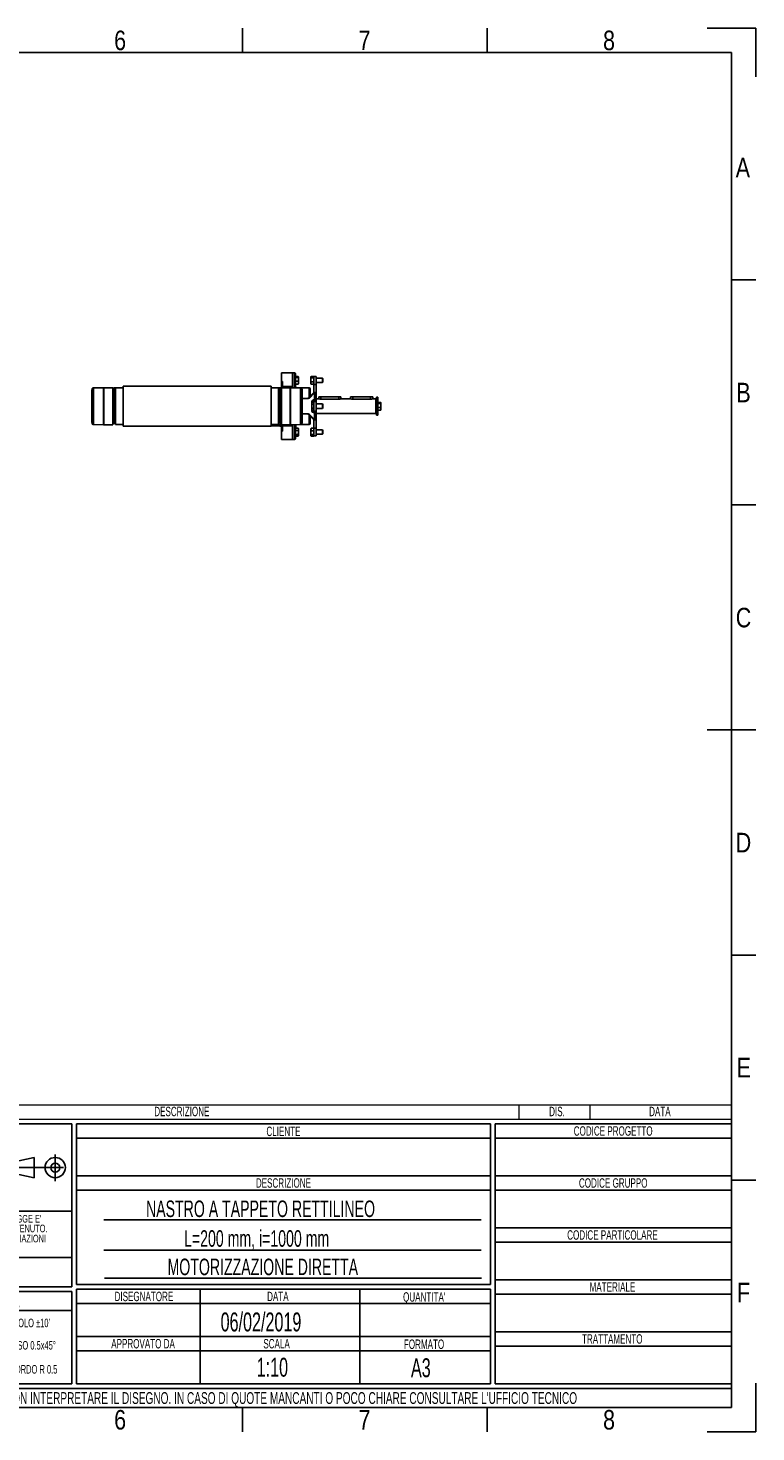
# Model space of a CAD drawing. Header units: millimetres. Extents: x 0 to 420, y 0 to 297.
# Tile 10 of 10: x 266 to 420, y 0 to 297. Entities that reach past the tile are written whole.
import ezdxf
from ezdxf.enums import TextEntityAlignment as Align

# ---------------------------------------------------------------- set-up
doc = ezdxf.new("R2010")
doc.units = ezdxf.units.MM
doc.linetypes.add('CENTERX2', pattern=[20.32, 12.7, -2.54, 2.54, -2.54])
doc.layers.add('CARTIGLIO', color=140, linetype='Continuous')
doc.styles.add('SLDTEXTSTYLE0', font='TXT', dxfattribs={"width": 0.638298})
doc.styles.add('SLDTEXTSTYLE1', font='TXT', dxfattribs={"width": 0.675})
doc.styles.add('SLDTEXTSTYLE2', font='TXT', dxfattribs={"width": 0.821468})

# ---------------------------------------------------------------- blocks, each defined once
blk = doc.blocks.new('SW_NOTE_0')
at = {"layer": 'CARTIGLIO', "color": 0, "insert": (7.53, 2.58), "char_height": 2, "attachment_point": 2, "style": 'SLDTEXTSTYLE0'}
blk.add_mtext('TRATTAMENTO', dxfattribs=at)
blk = doc.blocks.new('SW_NOTE_0_1')
at = {"layer": 'CARTIGLIO', "color": 0, "insert": (85.41, 3.22), "char_height": 2.5, "attachment_point": 2, "style": 'SLDTEXTSTYLE0'}
blk.add_mtext("ATTENZIONE: NON INTERPRETARE IL DISEGNO. IN CASO DI QUOTE MANCANTI O POCO CHIARE CONSULTARE L'UFFICIO TECNICO", dxfattribs=at)
blk = doc.blocks.new('SW_NOTE_0_2')
at = {"layer": 'CARTIGLIO', "color": 0, "insert": (3.51, 2.58), "char_height": 2, "attachment_point": 2, "style": 'SLDTEXTSTYLE0'}
blk.add_mtext('SCALA', dxfattribs=at)
blk = doc.blocks.new('SW_NOTE_0_3')
at = {"layer": 'CARTIGLIO', "color": 0, "insert": (8.67, 2.58), "char_height": 2, "attachment_point": 2, "style": 'SLDTEXTSTYLE0'}
blk.add_mtext('APPROVATO DA', dxfattribs=at)
blk = doc.blocks.new('SW_NOTE_0_4')
at = {"layer": 'CARTIGLIO', "color": 0, "insert": (5.4, 2.58), "char_height": 2, "attachment_point": 2, "style": 'SLDTEXTSTYLE0'}
blk.add_mtext('FORMATO', dxfattribs=at)
blk = doc.blocks.new('SW_NOTE_0_5')
at = {"layer": 'CARTIGLIO', "color": 0, "insert": (7.61, 2.58), "char_height": 2, "attachment_point": 2, "style": 'SLDTEXTSTYLE0'}
blk.add_mtext('DISEGNATORE', dxfattribs=at)
blk = doc.blocks.new('SW_NOTE_0_6')
at = {"layer": 'CARTIGLIO', "color": 0, "insert": (2.85, 2.58), "char_height": 2, "attachment_point": 2, "style": 'SLDTEXTSTYLE0'}
blk.add_mtext('DATA', dxfattribs=at)
blk = doc.blocks.new('SW_NOTE_0_7')
at = {"layer": 'CARTIGLIO', "color": 0, "insert": (5.56, 2.58), "char_height": 2, "attachment_point": 2, "style": 'SLDTEXTSTYLE0'}
blk.add_mtext("QUANTITA'", dxfattribs=at)
blk = doc.blocks.new('SW_NOTE_0_8')
at = {"layer": 'CARTIGLIO', "color": 0, "insert": (7.1, 2.58), "char_height": 2, "attachment_point": 2, "style": 'SLDTEXTSTYLE0'}
blk.add_mtext('DESCRIZIONE', dxfattribs=at)
blk = doc.blocks.new('SW_NOTE_0_9')
at = {"layer": 'CARTIGLIO', "color": 0, "insert": (4.23, 2.58), "char_height": 2, "attachment_point": 2, "style": 'SLDTEXTSTYLE0'}
blk.add_mtext('CLIENTE', dxfattribs=at)
blk = doc.blocks.new('SW_NOTE_0_10')
at = {"layer": 'CARTIGLIO', "color": 0, "insert": (5.69, 2.58), "char_height": 2, "attachment_point": 2, "style": 'SLDTEXTSTYLE0'}
blk.add_mtext('MATERIALE', dxfattribs=at)
blk = doc.blocks.new('SW_NOTE_0_11')
at = {"layer": 'CARTIGLIO', "color": 0, "insert": (12.15, 2.58), "char_height": 2, "attachment_point": 2, "style": 'SLDTEXTSTYLE0'}
blk.add_mtext('CODICE PARTICOLARE', dxfattribs=at)
blk = doc.blocks.new('SW_NOTE_0_12')
at = {"layer": 'CARTIGLIO', "color": 0, "insert": (9.55, 2.58), "char_height": 2, "attachment_point": 2, "style": 'SLDTEXTSTYLE0'}
blk.add_mtext('CODICE GRUPPO', dxfattribs=at)
blk = doc.blocks.new('SW_NOTE_0_13')
at = {"layer": 'CARTIGLIO', "color": 0, "insert": (10.69, 2.58), "char_height": 2, "attachment_point": 2, "style": 'SLDTEXTSTYLE0'}
blk.add_mtext('CODICE PROGETTO', dxfattribs=at)
blk = doc.blocks.new('SW_NOTE_0_14')
at = {"layer": 'CARTIGLIO', "color": 0, "insert": (6.68, 2.32), "char_height": 1.8, "attachment_point": 2, "style": 'SLDTEXTSTYLE0'}
blk.add_mtext("ANGOLO ±10'", dxfattribs=at)
blk = doc.blocks.new('SW_NOTE_0_15')
at = {"layer": 'CARTIGLIO', "color": 0, "insert": (23.94, 3.87), "char_height": 3, "attachment_point": 2, "style": 'SLDTEXTSTYLE0'}
blk.add_mtext('TOLLERANZE DI LAVORAZIONE', dxfattribs=at)
blk = doc.blocks.new('SW_NOTE_0_16')
at = {"layer": 'CARTIGLIO', "color": 0, "insert": (21.07, 5.8), "char_height": 4.5, "attachment_point": 2, "style": 'SLDTEXTSTYLE1'}
blk.add_mtext('CONFIDENZIALE', dxfattribs=at)
blk = doc.blocks.new('SW_NOTE_0_17')
at = {"layer": 'CARTIGLIO', "color": 0, "insert": (28.04, 2.06), "char_height": 1.6, "attachment_point": 2, "style": 'SLDTEXTSTYLE0'}
blk.add_mtext('DISEGNO ESEGUITO CON CAD NON SONO AMMESSE VARIAZIONI', dxfattribs=at)
blk = doc.blocks.new('SW_NOTE_0_18')
at = {"layer": 'CARTIGLIO', "color": 0, "insert": (27.34, 2.06), "char_height": 1.6, "attachment_point": 2, "style": 'SLDTEXTSTYLE0'}
blk.add_mtext('VIETATO RIPRODURRE O COMUNICARNE A TERZI IL CONTENUTO.', dxfattribs=at)
blk = doc.blocks.new('SW_NOTE_0_19')
at = {"layer": 'CARTIGLIO', "color": 0, "insert": (7.59, 2.32), "char_height": 1.8, "attachment_point": 2, "style": 'SLDTEXTSTYLE0'}
blk.add_mtext('SMUSSO 0.5x45°', dxfattribs=at)
blk = doc.blocks.new('SW_NOTE_0_21')
at = {"layer": 'CARTIGLIO', "color": 0, "char_height": 1.6, "attachment_point": 2, "style": 'SLDTEXTSTYLE0'}
for s, insert in [("DISEGNO DI PROPRIETA'", (10.28, 2.06)), ('ALUSIC srl', (25.45, 2.06)), (". A TERMINI DI LEGGE E'", (39.41, 2.06))]:
    blk.add_mtext(s, dxfattribs=dict(at, insert=insert))
blk = doc.blocks.new('SW_NOTE_0_22')
at = {"layer": 'CARTIGLIO', "color": 0, "insert": (8.57, 2.32), "char_height": 1.8, "attachment_point": 2, "style": 'SLDTEXTSTYLE0'}
blk.add_mtext('RACCORDO R 0.5', dxfattribs=at)
blk = doc.blocks.new('SW_NOTE_0_28')
at = {"layer": 'CARTIGLIO', "color": 0, "insert": (2.85, 2.58), "char_height": 2, "attachment_point": 2, "style": 'SLDTEXTSTYLE0'}
blk.add_mtext('DATA', dxfattribs=at)
blk = doc.blocks.new('SW_NOTE_0_29')
at = {"layer": 'CARTIGLIO', "color": 0, "insert": (7.1, 2.58), "char_height": 2, "attachment_point": 2, "style": 'SLDTEXTSTYLE0'}
blk.add_mtext('DESCRIZIONE', dxfattribs=at)
blk = doc.blocks.new('SW_NOTE_0_30')
at = {"layer": 'CARTIGLIO', "color": 0, "insert": (1.97, 2.58), "char_height": 2, "attachment_point": 2, "style": 'SLDTEXTSTYLE0'}
blk.add_mtext('DIS.', dxfattribs=at)
blk = doc.blocks.new('Cartiglio ALUSIC')
at = {"color": 161, "linetype": 'Continuous', "lineweight": 18}
for p, q in [((113.97, 154), (313.62, 154)), ((268.62, 154), (268.62, 151)), ((283.62, 154), (283.62, 151)), ((313.62, 151), (313.62, 154)), ((113.97, 151), (313.62, 151))]:
    blk.add_line(p, q, dxfattribs=at)
at = {"layer": 'CARTIGLIO'}
for p, q in [((173.97, 150), (113.97, 150)), ((173.97, 115.55), (173.97, 150)), ((262.62, 150), (174.97, 150)), ((174.97, 150), (174.97, 116)), ((262.62, 116), (262.62, 150)), ((313.62, 150), (263.62, 150)), ((263.62, 150), (263.62, 95)), ((313.62, 95), (313.62, 150)), ((174.97, 147), (262.62, 147)), ((263.62, 147), (313.62, 147)), ((160.56, 141.71), (166.06, 142.89)), ((166.06, 142.89), (166.06, 138.61)), ((160.56, 139.79), (166.06, 138.61)), ((174.97, 139), (262.62, 139)), ((263.62, 139), (313.62, 139)), ((174.97, 136), (262.62, 136)), ((263.62, 136), (313.62, 136)), ((113.97, 131.5), (173.97, 131.5)), ((260.62, 129.67), (180.8, 129.67)), ((263.62, 128), (313.62, 128)), ((263.62, 125), (313.62, 125)), ((180.8, 123.31), (260.62, 123.31)), ((173.97, 121.76), (113.97, 121.76)), ((174.97, 116), (262.62, 116)), ((180.92, 117.32), (260.74, 117.32)), ((263.62, 117), (313.62, 117)), ((173.97, 115.55), (113.97, 115.55)), ((113.97, 114.55), (173.97, 114.55)), ((173.97, 95), (173.97, 114.55)), ((174.97, 115), (262.62, 115)), ((174.97, 95), (174.97, 115)), ((201.14, 115), (201.14, 95)), ((234.97, 115), (234.97, 95)), ((262.62, 115), (262.62, 95)), ((263.62, 114), (313.62, 114)), ((173.96, 110.49), (113.96, 110.49)), ((174.97, 112), (262.62, 112)), ((174.97, 105), (262.62, 105)), ((263.62, 106), (313.62, 106)), ((174.97, 102), (262.62, 102)), ((263.62, 103), (313.62, 103)), ((113.97, 95), (173.97, 95)), ((313.62, 94), (113.97, 94)), ((262.62, 95), (174.97, 95)), ((263.62, 95), (313.62, 95)), ((313.62, 90), (313.62, 94)), ((113.97, 90), (313.62, 90))]:
    blk.add_line(p, q, dxfattribs=at)
at = {"layer": 'CARTIGLIO', "linetype": 'CENTERX2'}
for p, q in [((170.49, 143.5), (170.49, 137.84)), ((159.56, 140.75), (173.38, 140.75))]:
    blk.add_line(p, q, dxfattribs=at)
at = {"layer": 'CARTIGLIO', "linetype": 'Continuous'}
blk.add_line((113.97, 90), (313.62, 90), dxfattribs=at)
at = {"layer": 'CARTIGLIO'}
for radius in [2.14, 0.957]:
    blk.add_circle((170.49, 140.75), radius, dxfattribs=at)
at = {"layer": 'CARTIGLIO', "color": 140}
for name, p in [('SW_NOTE_0_29', (190.19, 151.04)), ('SW_NOTE_0_30', (274.72, 151.04)), ('SW_NOTE_0_28', (295.62, 151.04)), ('SW_NOTE_0_9', (214.56, 146.84)), ('SW_NOTE_0_13', (277.89, 146.91)), ('SW_NOTE_0_8', (211.69, 135.91)), ('SW_NOTE_0_12', (279.04, 135.91)), ('SW_NOTE_0_21', (118.97, 128.66)), ('SW_NOTE_0_18', (116.35, 126.61)), ('SW_NOTE_0_17', (115.64, 124.47)), ('SW_NOTE_0_11', (276.28, 124.91)), ('SW_NOTE_0_16', (122.24, 115.47)), ('SW_NOTE_0_10', (282.74, 113.91)), ('SW_NOTE_0_15', (119.54, 110.32)), ('SW_NOTE_0_5', (181.65, 111.91)), ('SW_NOTE_0_6', (214.76, 111.91)), ('SW_NOTE_0_7', (243.03, 111.8)), ('SW_NOTE_0_14', (157.6, 106.46)), ('SW_NOTE_0_19', (156.67, 101.73)), ('SW_NOTE_0_3', (180.41, 101.91)), ('SW_NOTE_0_2', (213.83, 101.91)), ('SW_NOTE_0_4', (243.15, 101.8)), ('SW_NOTE_0', (280.86, 102.91)), ('SW_NOTE_0_22', (155.63, 96.65)), ('SW_NOTE_0_1', (127.63, 90.02))]:
    blk.add_blockref(name, p, dxfattribs=at)
at = {"layer": 'CARTIGLIO', "color": 140, "style": 'SLDTEXTSTYLE0', "width": 0.638298}
for tag, height, p in [('AUTOATTR1', 3.5, (223.45, 133.7)), ('AUTOATTR2', 3.5, (221.93, 127.42)), ('AUTOATTR11', 3.5, (222.86, 121.41)), ('AUTOATTR8', 4, (219.24, 110)), ('AUTOATTR9', 4, (218.12, 100.42)), ('AUTOATTR0', 4, (249.03, 100.31))]:
    blk.add_attdef(tag, text='', height=height, dxfattribs=at).set_placement(p, align=Align.TOP_CENTER)
at = {"layer": 'CARTIGLIO', "color": 140}
for tag in ['AUTOATTR13', 'AUTOATTR12', 'AUTOATTR10', 'AUTOATTR7', 'AUTOATTR6', 'AUTOATTR5', 'AUTOATTR4', 'AUTOATTR3']:
    blk.add_attdef(tag, (0, 0), '', height=4, dxfattribs=at)

msp = doc.modelspace()

# ---------------------------------------------------------------- linework, layer by layer
at = {"color": 7, "linetype": 'Continuous', "lineweight": 25}
for p, q in [((321.911, 224.0477), (319.5618, 224.0477)), ((319.5618, 224.0477), (319.5618, 222.2531)), ((322.3067, 224.0408), (321.911, 224.0477)), ((321.911, 221.1646), (321.911, 224.0477)), ((321.911, 224.0477), (321.911, 221.1646)), ((322.3067, 220.894), (322.3067, 224.0408)), ((322.5375, 223.8059), (322.5375, 220.9058)), ((323.1233, 223.2797), (322.5375, 223.2797)), ((323.1233, 223.0922), (322.5375, 223.0922)), ((323.164, 223.1859), (323.1233, 223.2797)), ((323.1233, 223.0922), (323.164, 223.1859)), ((323.164, 223.1859), (323.164, 222.6931)), ((325.848, 223.2636), (325.8264, 223.2044)), ((325.8264, 223.1497), (325.8264, 223.2044)), ((325.8264, 222.5767), (325.8264, 223.1497)), ((325.8671, 222.9904), (325.8264, 222.5767)), ((325.8671, 223.309), (326.4529, 223.309)), ((325.8671, 222.9904), (326.4529, 222.9904)), ((326.4529, 223.2647), (326.4529, 223.309)), ((326.9227, 223.2647), (326.4529, 223.2647)), ((326.4529, 223.2647), (326.4529, 221.6188)), ((326.9227, 223.2647), (326.9227, 221.6188)), ((328.2383, 222.9514), (326.9227, 222.9514)), ((328.3323, 222.8575), (328.2383, 222.9514)), ((328.2383, 222.9159), (328.2383, 222.9514)), ((328.2383, 222.0117), (328.2383, 222.9159)), ((328.3323, 222.8575), (328.3323, 222.1057)), ((281.8955, 220.9147), (279.7981, 220.8964)), ((279.7981, 220.8964), (279.7981, 220.8964)), ((281.8955, 220.9147), (281.8955, 213.0853)), ((281.9738, 220.8371), (281.8955, 220.8385)), ((281.9738, 213.0846), (281.9738, 220.9154)), ((281.9738, 220.9154), (283.8532, 220.9154)), ((283.8532, 213.0846), (283.8532, 220.9154)), ((284.0099, 220.6805), (284.0099, 220.9154)), ((284.0099, 220.9154), (284.7929, 220.9154)), ((284.2725, 220.6805), (284.0099, 220.6805)), ((284.0099, 220.5239), (284.1764, 220.5239)), ((284.0099, 220.2889), (284.1665, 220.2889)), ((284.1665, 217), (284.1665, 220.4456)), ((286.0459, 220.8513), (284.4797, 220.8371)), ((284.4797, 220.8371), (284.4797, 213.1629)), ((284.7929, 220.9154), (286.0459, 220.9154)), ((284.7929, 220.9154), (284.7929, 220.8399)), ((317.3691, 221.2286), (286.0459, 221.2286)), ((286.0459, 221.2286), (286.0459, 212.7714)), ((317.3691, 221.2286), (317.3691, 212.7714)), ((317.3691, 220.9154), (318.6221, 220.9154)), ((318.9353, 220.8371), (317.3691, 220.8513)), ((318.6221, 220.9154), (319.4052, 220.9154)), ((318.6221, 220.8399), (318.6221, 220.9154)), ((318.9353, 220.8371), (318.9353, 213.1629)), ((319.4052, 220.6805), (319.1425, 220.6805)), ((319.4052, 220.5239), (319.2386, 220.5239)), ((319.2485, 220.4456), (319.2485, 217)), ((319.4052, 220.2889), (319.2485, 220.2889)), ((319.2485, 220.284), (319.3554, 220.2868)), ((319.2485, 220.2057), (319.3561, 220.2085)), ((319.3561, 220.0537), (319.2485, 220.0509)), ((319.3561, 219.1143), (319.3561, 220.0537)), ((319.4052, 220.9154), (319.4052, 220.6805)), ((319.4365, 220.1302), (319.4365, 219.1143)), ((319.4991, 220.1302), (319.4365, 220.1302)), ((319.445, 220.5218), (319.4821, 220.5225)), ((319.4821, 220.2278), (319.4821, 220.2687)), ((319.4991, 220.1302), (319.4991, 219.379)), ((319.7967, 222.2531), (319.5618, 222.2531)), ((319.5618, 222.2531), (319.5618, 220.9154)), ((321.4412, 220.9154), (319.5618, 220.9154)), ((319.5618, 220.9154), (319.5618, 213.0846)), ((319.7967, 221.1646), (319.7967, 222.2531)), ((319.7967, 221.1646), (321.911, 221.1646)), ((319.7967, 220.9154), (319.7967, 221.1646)), ((321.4412, 220.9154), (321.4412, 213.0846)), ((321.5195, 220.8385), (321.4412, 220.8371)), ((323.6169, 220.8964), (321.5195, 220.9147)), ((321.5195, 213.0853), (321.5195, 220.9147)), ((321.911, 221.1646), (321.911, 220.8975)), ((323.1233, 222.2941), (322.5375, 222.2941)), ((323.1233, 221.6835), (322.5375, 221.6835)), ((323.164, 221.9888), (323.1233, 222.2941)), ((323.1233, 221.6835), (323.164, 221.9888)), ((323.164, 221.7772), (323.1233, 221.6835)), ((323.164, 222.6931), (323.164, 221.9888)), ((323.164, 221.9888), (323.164, 221.7592)), ((325.439, 220.8538), (323.6857, 220.8844)), ((326.3625, 219.8086), (325.2925, 218.7268)), ((325.439, 218.8749), (325.439, 220.8538)), ((326.561, 219.8086), (325.491, 218.7268)), ((325.6698, 220.6189), (325.6698, 219.1083)), ((325.8264, 222.5767), (325.8671, 222.163)), ((325.8264, 221.9086), (325.8264, 222.5767)), ((325.8671, 222.163), (325.8264, 221.9086)), ((325.8264, 221.9086), (325.8671, 221.6542)), ((325.8264, 221.7587), (325.8264, 221.9086)), ((325.8264, 221.7587), (325.848, 221.6995)), ((325.8671, 222.163), (326.4529, 222.163)), ((325.8671, 221.6542), (326.4529, 221.6542)), ((326.3625, 219.8086), (326.561, 219.8086)), ((326.4529, 221.6188), (326.9227, 221.6188)), ((326.4529, 221.6188), (326.4529, 219.9)), ((326.4529, 219.9), (326.9227, 219.9)), ((326.561, 219.8086), (326.561, 218.3312)), ((326.9227, 222.0117), (328.2383, 222.0117)), ((326.9227, 221.6188), (326.9227, 219.9)), ((326.9227, 219.9), (326.9227, 218.3312)), ((328.2383, 222.0117), (328.3323, 222.1057)), ((279.4895, 217), (279.468, 217)), ((284.1665, 219.1143), (283.8532, 219.1143)), ((284.1665, 213.5544), (284.1665, 217)), ((319.5618, 219.1143), (319.2485, 219.1143)), ((319.2485, 217), (319.2485, 213.5544)), ((319.4991, 219.2255), (319.4991, 219.1143)), ((323.9255, 217), (323.947, 217)), ((325.2992, 218.6445), (323.947, 218.6445)), ((325.2925, 218.7268), (325.491, 218.7268)), ((326.041, 218.018), (326.041, 215.982)), ((326.041, 217.8344), (326.4529, 217.8344)), ((326.041, 217.3975), (326.4529, 217.3975)), ((326.561, 218.3312), (326.3249, 218.3312)), ((326.4529, 218.3312), (326.4529, 218.1746)), ((326.4529, 218.1746), (326.9227, 218.1746)), ((326.4529, 218.018), (326.4529, 218.1746)), ((326.9227, 218.018), (326.4529, 218.018)), ((326.4529, 218.018), (326.4529, 215.982)), ((326.9227, 218.3312), (326.561, 218.3312)), ((327.4709, 218.5662), (326.9227, 218.5662)), ((326.9227, 218.1746), (326.9227, 218.3312)), ((326.9227, 218.1746), (326.9227, 218.018)), ((326.9227, 218.018), (326.9227, 215.982)), ((328.2383, 217.4698), (326.9227, 217.4698)), ((327.4709, 218.9577), (327.4709, 218.5662)), ((327.4709, 218.9577), (327.9408, 218.9577)), ((327.9408, 218.9577), (331.6995, 218.9577)), ((327.9408, 218.9577), (327.9408, 218.494)), ((327.9408, 218.494), (331.6995, 218.494)), ((328.3323, 217.3759), (328.2383, 217.4698)), ((328.2383, 217.4004), (328.2383, 217.4698)), ((328.2383, 216.5302), (328.2383, 217.4004)), ((328.3323, 217.3759), (328.3323, 217.3203)), ((328.3323, 217.3203), (328.3323, 216.6241)), ((331.6995, 218.9577), (332.1694, 218.9577)), ((331.6995, 218.9577), (331.6995, 218.494)), ((332.1694, 218.5662), (332.1694, 218.9577)), ((334.2054, 218.5662), (332.1694, 218.5662)), ((334.2054, 218.9577), (334.2054, 218.5662)), ((334.2054, 218.9577), (334.6753, 218.9577)), ((334.6753, 218.9577), (338.434, 218.9577)), ((334.6753, 218.9577), (334.6753, 218.494)), ((334.6753, 218.494), (338.434, 218.494)), ((338.434, 218.9577), (338.9039, 218.9577)), ((338.434, 218.9577), (338.434, 218.494)), ((338.9039, 218.5662), (338.9039, 218.9577)), ((339.5304, 218.5662), (338.9039, 218.5662)), ((339.687, 218.4095), (339.5304, 218.5662)), ((339.5304, 215.4338), (339.5304, 218.5662)), ((340.0002, 218.8794), (339.687, 218.8794)), ((339.687, 218.8794), (339.687, 215.1206)), ((340.0002, 218.8794), (340.0002, 215.1206)), ((340.586, 217.8156), (340.0002, 217.8156)), ((340.586, 217.5615), (340.0002, 217.5615)), ((340.6267, 217.1537), (340.586, 217.5615)), ((340.586, 216.746), (340.6267, 217.1537)), ((340.6267, 217.7228), (340.6136, 217.7588)), ((340.6267, 217.7228), (340.6267, 217.6886)), ((340.6267, 217.6886), (340.6267, 217.1537)), ((340.6267, 217.1537), (340.6267, 216.4652)), ((283.8532, 214.8857), (284.1665, 214.8857)), ((319.2485, 214.8857), (319.5618, 214.8857)), ((319.2485, 213.9491), (319.3561, 213.9463)), ((319.3561, 213.9463), (319.3561, 214.8857)), ((319.4365, 214.8857), (319.4365, 213.8698)), ((319.4365, 213.8698), (319.4991, 213.8698)), ((319.4991, 214.8857), (319.4991, 214.7745)), ((319.4991, 214.621), (319.4991, 213.8698)), ((323.947, 215.3555), (325.2992, 215.3555)), ((325.491, 215.2732), (325.2925, 215.2732)), ((325.2925, 215.2732), (326.3625, 214.1914)), ((325.439, 213.1462), (325.439, 215.1251)), ((325.491, 215.2732), (326.561, 214.1914)), ((325.6698, 214.8917), (325.6698, 213.3811)), ((326.041, 216.5631), (326.4529, 216.5631)), ((326.041, 216.1656), (326.4529, 216.1656)), ((326.3249, 215.6688), (326.561, 215.6688)), ((326.3625, 214.1914), (326.561, 214.1914)), ((326.4529, 215.982), (326.9227, 215.982)), ((326.4529, 215.8254), (326.4529, 215.982)), ((326.9227, 215.8254), (326.4529, 215.8254)), ((326.4529, 215.8254), (326.4529, 215.6688)), ((326.4529, 214.1), (326.9227, 214.1)), ((326.4529, 214.1), (326.4529, 212.3812)), ((326.561, 215.6688), (326.561, 214.1914)), ((326.561, 215.6688), (326.9227, 215.6688)), ((326.9227, 216.5302), (328.2383, 216.5302)), ((326.9227, 215.982), (326.9227, 215.8254)), ((326.9227, 215.6688), (326.9227, 215.8254)), ((326.9227, 215.6688), (326.9227, 214.1)), ((326.9227, 215.4338), (339.5304, 215.4338)), ((326.9227, 214.1), (326.9227, 212.3812)), ((328.2383, 216.5302), (328.3323, 216.6241)), ((339.5304, 215.4338), (339.687, 215.5905)), ((339.687, 215.1206), (340.0002, 215.1206)), ((340.586, 216.746), (340.0002, 216.746)), ((340.586, 216.1844), (340.0002, 216.1844)), ((340.6267, 216.4652), (340.586, 216.746)), ((340.586, 216.1844), (340.6267, 216.4652)), ((340.6136, 216.2412), (340.6267, 216.2772)), ((340.6267, 216.4652), (340.6267, 216.2772)), ((279.7981, 213.1036), (281.8955, 213.0853)), ((281.8955, 213.1615), (281.9738, 213.1629)), ((281.9738, 213.0846), (283.8532, 213.0846)), ((284.1665, 213.7111), (284.0099, 213.7111)), ((284.1764, 213.4761), (284.0099, 213.4761)), ((284.4797, 213.1629), (286.0459, 213.1487)), ((317.3691, 212.7714), (286.0459, 212.7714)), ((317.3691, 213.1487), (318.9353, 213.1629)), ((317.3691, 213.1097), (318.5424, 213.1302)), ((318.5424, 213.068), (317.3691, 213.0475)), ((317.3691, 212.9592), (318.5424, 212.9387)), ((319.4821, 212.8033), (317.3691, 212.8402)), ((318.5424, 212.9387), (318.5424, 213.068)), ((318.6221, 213.0519), (318.6221, 213.0158)), ((318.6221, 213.0158), (318.6221, 212.9079)), ((319.4862, 213.119), (318.6977, 212.9545)), ((318.6977, 212.9545), (318.6977, 212.9273)), ((319.2378, 213.473), (319.2526, 213.4761)), ((319.2386, 213.4761), (319.4052, 213.4761)), ((319.3561, 213.7915), (319.2485, 213.7943)), ((319.3554, 213.7132), (319.2485, 213.716)), ((319.2485, 213.7111), (319.4052, 213.7111)), ((319.4821, 213.7313), (319.4821, 213.7722)), ((319.4821, 212.8075), (319.4862, 212.8075)), ((319.4862, 212.8075), (319.4862, 213.119)), ((319.5618, 213.0846), (319.5618, 211.7469)), ((321.4412, 213.0846), (319.5618, 213.0846)), ((319.5618, 211.7469), (319.5618, 209.9523)), ((319.5618, 211.7469), (319.7967, 211.7469)), ((319.7967, 212.8354), (319.7967, 213.0846)), ((321.911, 212.8354), (319.7967, 212.8354)), ((319.7967, 211.7469), (319.7967, 212.8354)), ((321.4412, 213.1629), (321.5195, 213.1615)), ((321.5195, 213.0853), (323.6169, 213.1036)), ((321.911, 213.1025), (321.911, 212.8354)), ((321.911, 209.9523), (321.911, 212.8354)), ((321.911, 212.8354), (321.911, 209.9523)), ((322.3067, 209.9592), (322.3067, 213.106)), ((322.5375, 213.0942), (322.5375, 210.1941)), ((323.1233, 212.3502), (322.5375, 212.3502)), ((323.1233, 211.8742), (322.5375, 211.8742)), ((323.1233, 211.0425), (322.5375, 211.0425)), ((322.5376, 212.873), (322.6158, 212.8744)), ((322.6158, 212.9199), (322.5441, 212.9198)), ((322.6158, 212.9199), (322.6158, 213.0601)), ((322.6158, 212.8744), (322.6158, 212.9199)), ((322.6158, 212.3502), (322.6158, 212.8744)), ((323.164, 212.1122), (323.1233, 212.3502)), ((323.1233, 212.3502), (323.1307, 212.3177)), ((323.1233, 211.8742), (323.164, 212.1122)), ((323.164, 210.8645), (323.1233, 211.0425)), ((323.164, 212.2413), (323.1355, 212.3194)), ((323.164, 212.2413), (323.164, 212.1122)), ((323.164, 212.1122), (323.164, 211.4583)), ((323.164, 211.4583), (323.164, 210.8645)), ((323.675, 213.1154), (325.439, 213.1462)), ((325.8464, 212.2961), (325.8264, 212.2413)), ((325.8264, 212.0812), (325.8264, 212.2413)), ((325.8264, 211.4069), (325.8264, 212.0812)), ((325.8671, 211.8192), (325.8264, 211.4069)), ((325.8264, 211.4069), (325.8671, 210.9946)), ((325.8264, 210.8442), (325.8264, 211.4069)), ((325.8671, 210.9946), (325.8264, 210.8442)), ((325.8537, 212.2934), (325.8671, 212.3431)), ((325.8671, 212.3431), (326.4529, 212.3431)), ((325.8671, 211.8192), (326.4529, 211.8192)), ((325.8671, 210.9946), (326.4529, 210.9946)), ((326.4529, 212.3812), (326.9227, 212.3812)), ((326.4529, 212.3812), (326.4529, 210.7353)), ((326.9227, 212.3812), (326.9227, 210.7353)), ((328.2383, 211.9883), (326.9227, 211.9883)), ((326.9227, 211.0486), (328.2383, 211.0486)), ((328.3323, 211.8943), (328.2383, 211.9883)), ((328.2383, 211.8842), (328.2383, 211.9883)), ((328.2383, 211.0486), (328.2383, 211.8842)), ((328.2383, 211.0486), (328.3323, 211.1425)), ((328.3323, 211.8943), (328.3323, 211.8111)), ((328.3323, 211.8111), (328.3323, 211.1425)), ((319.5618, 209.9523), (321.911, 209.9523)), ((321.911, 209.9523), (322.3067, 209.9592)), ((323.1233, 210.6866), (322.5375, 210.6866)), ((323.1233, 210.6866), (323.164, 210.8645)), ((323.1355, 210.7174), (323.164, 210.7956)), ((323.164, 210.8645), (323.164, 210.7956)), ((325.8264, 210.8442), (325.8671, 210.6938)), ((325.8264, 210.7956), (325.8264, 210.8442)), ((325.8264, 210.7956), (325.8464, 210.7407)), ((325.8671, 210.6938), (326.4529, 210.6938)), ((326.4529, 210.7353), (326.9227, 210.7353)), ((326.4529, 210.6938), (326.4529, 210.7353))]:
    msp.add_line(p, q, dxfattribs=at)
at = {"color": 7, "linetype": 'Continuous', "lineweight": 25, "flags": 128}
for points in [[(279.7983, 217.0001), (279.7416, 217.0001), (279.6869, 217.0001), (279.636, 217.0001), (279.5906, 217), (279.552, 217), (279.5217, 217), (279.5007, 217), (279.4895, 217)], [(323.6167, 216.9999), (323.6734, 216.9999), (323.7281, 216.9999), (323.779, 216.9999), (323.8245, 217), (323.863, 217), (323.8933, 217), (323.9143, 217), (323.9255, 217)]]:
    msp.add_lwpolyline(points, dxfattribs=at)
at = {"color": 7, "linetype": 'Continuous', "lineweight": 25}
for centre, radius, start, end in [((322.3026, 223.8059), 0.2349, 0, 89), ((284.0099, 220.1323), 0.3915, 90, 113.578178), ((284.0099, 220.1323), 0.1566, 90, 180), ((284.4797, 220.4456), 0.3132, 90, 180), ((318.9353, 220.4456), 0.3132, 0, 90), ((319.4974, 220.1311), 0.1611, 151.27083, 208.72917), ((319.3595, 220.1302), 0.1566, 38.505574, 91.5), ((318.2339, 220.2379), 1.1226, 358.501931, 2.498145), ((319.3582, 220.1302), 0.0783, 0, 91.5), ((319.359, 220.1311), 0.0775, 267.897265, 359.338363), ((319.4052, 220.1323), 0.3915, 66.421822, 90), ((319.4052, 220.1323), 0.1566, 0, 90), ((318.3238, 221.6515), 1.8354, 306.652263, 309.13059), ((319.5284, 220.5162), 0.0467, 172.280996, 179.853342), ((319.4835, 220.4442), 0.0783, 46.307151, 91), ((322.7724, 221.1353), 0.2349, 180, 259.753075), ((325.4349, 220.6189), 0.2349, 0, 89), ((283.7358, 219.3023), 0.1958, 306.869898, 53.130102), ((319.6792, 219.3023), 0.1958, 126.869898, 233.130102), ((325.0984, 218.9144), 0.2699, 270.482371, 315.964056), ((325.297, 218.9144), 0.2699, 270.482371, 315.964056), ((326.3403, 218.032), 0.2996, 92.952141, 182.675337), ((283.7358, 214.6977), 0.1958, 306.869898, 53.130102), ((284.0099, 213.8677), 0.1566, 180, 270), ((319.4974, 213.8689), 0.1611, 151.27083, 208.72917), ((319.359, 213.8689), 0.0775, 0.661637, 92.102735), ((319.3582, 213.8698), 0.0783, 268.5, 0), ((319.4052, 213.8677), 0.1566, 270, 0), ((319.6792, 214.6977), 0.1958, 126.869898, 233.130102), ((325.0984, 215.0856), 0.2699, 44.035944, 89.517629), ((325.297, 215.0856), 0.2699, 44.035944, 89.517629), ((326.3403, 215.968), 0.2996, 177.324663, 267.047859), ((279.8004, 213.4323), 0.3128, 186.179486, 269.585698), ((284.0099, 213.8677), 0.3915, 246.421822, 270), ((284.4797, 213.5544), 0.3132, 180, 270), ((318.6121, 213.0991), 0.0763, 155.95366, 204.04634), ((318.2504, 213.1503), 0.2927, 356.054838, 1.764136), ((318.5438, 213.0519), 0.0783, 25.929341, 91), ((318.5443, 213.0164), 0.0777, 268.575283, 359.547871), ((318.2405, 213.2554), 0.3505, 338.481007, 344.14901), ((318.5438, 213.0519), 0.0783, 0, 25.929341), ((318.6805, 212.9497), 0.1178, 81.082524, 119.761892), ((318.6805, 212.8645), 0.0916, 79.201074, 129.646636), ((318.6805, 212.8374), 0.0916, 79.201074, 129.646636), ((318.9353, 213.5544), 0.3132, 270, 0), ((318.2339, 213.7621), 1.1226, 357.501855, 1.498069), ((319.3595, 213.8698), 0.1566, 268.5, 321.494426), ((319.4052, 213.8677), 0.3915, 270, 293.578178), ((318.3238, 212.3485), 1.8354, 50.86941, 53.347737), ((319.4835, 212.8816), 0.0783, 269, 0), ((319.5034, 213.2089), 0.0916, 259.201074, 309.646636), ((322.7724, 212.8647), 0.2349, 100.246925, 180), ((325.4349, 213.3811), 0.2349, 271, 360), ((322.3026, 210.1941), 0.2349, 271, 360)]:
    msp.add_arc(centre, radius, start, end, dxfattribs=at)
for centre, major_axis, ratio, start_param, end_param in [((318.5438, 220.6517), (0.0014, 7.832), 0.00001526, 2.96708612, 3.09656734), ((373.2703, 219.6965), (192.2392, -1.412), 0.03946155, 4.42463256, 4.42909478), ((318.7004, 213.3552), (0.016, 1.6032), 0.0008151, 4.45976438, 4.53102055), ((319.4835, 220.6353), (0.0014, 7.832), 0.00001526, 3.10907241, 3.14159239), ((319.4835, 213.5186), (-0.016, 1.5966), 0.00082193, 1.59255895, 1.82376246)]:
    msp.add_ellipse(centre, major_axis=major_axis, ratio=ratio, start_param=start_param, end_param=end_param, dxfattribs=at)
for points, knots in [([(323.164, 222.6931), (323.1569, 222.8199), (323.1494, 222.9537), (323.1246, 223.0852), (323.1233, 223.0922)], [0, 0, 0, 0, 0.9470257, 1, 1, 1, 1]), ([(325.8671, 223.309), (325.8658, 223.3062), (325.841, 223.2537), (325.8335, 223.2003), (325.8264, 223.1497)], [0, 0, 0, 0, 0.0529743, 1, 1, 1, 1]), ([(325.8264, 223.1497), (325.8315, 223.1073), (325.8378, 223.0538), (325.8621, 223.0013), (325.8671, 222.9904)], [0, 0, 0, 0, 0.79381431, 1, 1, 1, 1]), ([(279.4898, 220.6199), (279.4852, 220.574), (279.4761, 220.4824), (279.4707, 220.3905), (279.468, 220.3446)], [0, 0, 0, 0, 0.50056851, 1, 1, 1, 1]), ([(279.468, 220.3266), (279.468, 220.3296), (279.468, 220.338), (279.468, 220.1957), (279.468, 219.9101), (279.468, 219.4973), (279.468, 218.9739), (279.468, 218.3664), (279.468, 217.6987), (279.468, 217.2327), (279.468, 217)], [0, 0, 0, 0, 0.07180829, 0.20466384, 0.33672462, 0.46947832, 0.6020078, 0.7343695, 0.86733844, 1, 1, 1, 1]), ([(279.7967, 220.8942), (279.7606, 220.891), (279.6934, 220.885), (279.6116, 220.837), (279.5553, 220.7818), (279.5202, 220.7262), (279.5008, 220.6765), (279.4916, 220.6369), (279.4894, 220.6146), (279.4886, 220.6058)], [0, 0, 0, 0, 0.231610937, 0.431758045, 0.598167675, 0.738634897, 0.853772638, 0.942146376, 1, 1, 1, 1]), ([(279.4895, 217), (279.4895, 217.2033), (279.4896, 217.6098), (279.4894, 218.2027), (279.4895, 218.7608), (279.4895, 219.2699), (279.4895, 219.7134), (279.4896, 220.0811), (279.4895, 220.3609), (279.4895, 220.536), (279.4895, 220.6154), (279.4895, 220.608), (279.4895, 220.6058)], [0, 0, 0, 0, 0.10740972, 0.21482222, 0.32223596, 0.42964854, 0.53707435, 0.64449857, 0.75192392, 0.85935037, 0.95662987, 1, 1, 1, 1]), ([(279.7982, 220.8855), (279.7982, 220.888), (279.7983, 220.8962), (279.7982, 220.8108), (279.7981, 220.6231), (279.7984, 220.3226), (279.7982, 219.9263), (279.7982, 219.4504), (279.7983, 218.9004), (279.7981, 218.3017), (279.7982, 217.6604), (279.7982, 217.2223), (279.7983, 217.0001)], [0, 0, 0, 0, 0.04290957, 0.14126751, 0.24708022, 0.35596148, 0.46177303, 0.57065306, 0.67646428, 0.78534406, 0.89113857, 1, 1, 1, 1]), ([(319.4821, 220.2278), (319.487, 220.2126), (319.4973, 220.1809), (319.4985, 220.1476), (319.4991, 220.1302)], [0, 0, 0, 0, 0.47852581, 1, 1, 1, 1]), ([(323.1233, 222.2941), (323.1283, 222.3212), (323.1526, 222.453), (323.1589, 222.5869), (323.164, 222.6931)], [0, 0, 0, 0, 0.20618569, 1, 1, 1, 1]), ([(323.6167, 216.9999), (323.6168, 217.2158), (323.6169, 217.654), (323.6169, 218.2899), (323.6167, 218.8948), (323.6168, 219.4406), (323.6169, 219.922), (323.6166, 220.316), (323.6169, 220.6207), (323.6168, 220.8084), (323.6168, 220.8955), (323.6168, 220.8874), (323.6168, 220.8849)], [0, 0, 0, 0, 0.1058464, 0.21476226, 0.32060969, 0.42952668, 0.53537443, 0.64429166, 0.75014055, 0.85905906, 0.95517315, 1, 1, 1, 1]), ([(323.9264, 220.6058), (323.9262, 220.6085), (323.9253, 220.6212), (323.918, 220.6685), (323.8883, 220.7477), (323.8143, 220.8324), (323.7178, 220.8872), (323.649, 220.8913), (323.6179, 220.8932)], [0, 0, 0, 0, 0.01847736, 0.08582144, 0.30546512, 0.55831355, 0.80021053, 1, 1, 1, 1]), ([(323.947, 220.3446), (323.9443, 220.3905), (323.9389, 220.4824), (323.9298, 220.574), (323.9252, 220.6199)], [0, 0, 0, 0, 0.499373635, 1, 1, 1, 1]), ([(323.9256, 220.6057), (323.9255, 220.6081), (323.9255, 220.6157), (323.9256, 220.5361), (323.9255, 220.3609), (323.9254, 220.0811), (323.9256, 219.7134), (323.9256, 219.2699), (323.9255, 218.7608), (323.9257, 218.2027), (323.9255, 217.6098), (323.9255, 217.2033), (323.9255, 217)], [0, 0, 0, 0, 0.04519697, 0.14229069, 0.24951199, 0.35673221, 0.46395128, 0.57117195, 0.6783794, 0.78558802, 0.8927954, 1, 1, 1, 1]), ([(323.947, 220.3266), (323.947, 220.3296), (323.947, 220.3381), (323.947, 220.1957), (323.947, 219.9101), (323.947, 219.4973), (323.947, 218.9739), (323.947, 218.3664), (323.947, 217.6987), (323.947, 217.2327), (323.947, 217)], [0, 0, 0, 0, 0.07182898, 0.20468157, 0.3367394, 0.46949014, 0.60201668, 0.73437542, 0.8673414, 1, 1, 1, 1]), ([(325.8671, 221.6542), (325.8615, 221.665), (325.8534, 221.6807), (325.8506, 221.6967), (325.8497, 221.7017)], [0, 0, 0, 0, 0.687388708, 1, 1, 1, 1]), ([(279.468, 213.6734), (279.468, 213.6704), (279.468, 213.6619), (279.468, 213.8043), (279.468, 214.0899), (279.468, 214.5027), (279.468, 215.0261), (279.468, 215.6336), (279.468, 216.3013), (279.468, 216.7673), (279.468, 217)], [0, 0, 0, 0, 0.07182898, 0.20468157, 0.3367394, 0.46949014, 0.60201668, 0.73437542, 0.8673414, 1, 1, 1, 1]), ([(279.4895, 213.3943), (279.4895, 213.3919), (279.4895, 213.3843), (279.4895, 213.4639), (279.4895, 213.6391), (279.4896, 213.9189), (279.4895, 214.2866), (279.4895, 214.7301), (279.4895, 215.2392), (279.4894, 215.7973), (279.4896, 216.3902), (279.4895, 216.7967), (279.4895, 217)], [0, 0, 0, 0, 0.04519697, 0.14229069, 0.24951199, 0.35673221, 0.46395128, 0.57117195, 0.6783794, 0.78558802, 0.8927954, 1, 1, 1, 1]), ([(279.7983, 217.0001), (279.7982, 216.7842), (279.7982, 216.346), (279.7981, 215.7101), (279.7983, 215.1052), (279.7982, 214.5594), (279.7981, 214.078), (279.7984, 213.684), (279.7981, 213.3793), (279.7982, 213.1916), (279.7983, 213.1045), (279.7982, 213.1126), (279.7982, 213.1151)], [0, 0, 0, 0, 0.1058464, 0.21476226, 0.32060969, 0.42952668, 0.53537443, 0.64429166, 0.75014055, 0.85905906, 0.95517315, 1, 1, 1, 1]), ([(323.6168, 213.1145), (323.6168, 213.112), (323.6168, 213.1038), (323.6168, 213.1892), (323.6169, 213.3769), (323.6166, 213.6774), (323.6169, 214.0737), (323.6168, 214.5496), (323.6167, 215.0996), (323.6169, 215.6983), (323.6169, 216.3396), (323.6168, 216.7777), (323.6167, 216.9999)], [0, 0, 0, 0, 0.04254763, 0.14094275, 0.24679549, 0.35571793, 0.46156949, 0.57049069, 0.67634193, 0.78526289, 0.8910974, 1, 1, 1, 1]), ([(323.9255, 217), (323.9255, 216.7967), (323.9255, 216.3902), (323.9257, 215.7973), (323.9255, 215.2392), (323.9256, 214.7301), (323.9256, 214.2866), (323.9254, 213.9189), (323.9255, 213.6391), (323.9256, 213.464), (323.9255, 213.3846), (323.9255, 213.392), (323.9256, 213.3942)], [0, 0, 0, 0, 0.10740972, 0.21482222, 0.32223596, 0.42964854, 0.53707435, 0.64449857, 0.75192392, 0.85935037, 0.95662987, 1, 1, 1, 1]), ([(323.947, 213.6734), (323.947, 213.6704), (323.947, 213.662), (323.947, 213.8043), (323.947, 214.0899), (323.947, 214.5027), (323.947, 215.0261), (323.947, 215.6336), (323.947, 216.3013), (323.947, 216.7673), (323.947, 217)], [0, 0, 0, 0, 0.071808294, 0.204663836, 0.336724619, 0.469478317, 0.602007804, 0.734369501, 0.867338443, 1, 1, 1, 1]), ([(327.4773, 218.5643), (327.4763, 218.5646), (327.4736, 218.5653), (327.5243, 218.5504), (327.6193, 218.5268), (327.7542, 218.5032), (327.8693, 218.4944), (327.9316, 218.4941), (327.9408, 218.494)], [0, 0, 0, 0, 0.11509938, 0.31996429, 0.52962531, 0.74686093, 0.96296779, 1, 1, 1, 1]), ([(331.6995, 218.494), (331.751, 218.4956), (331.8539, 218.4988), (331.9921, 218.521), (332.0987, 218.5456), (332.1623, 218.564), (332.1635, 218.5644), (332.1641, 218.5646)], [0, 0, 0, 0, 0.20818706, 0.41614129, 0.63007449, 0.84834155, 1, 1, 1, 1]), ([(334.2118, 218.5643), (334.2108, 218.5646), (334.2081, 218.5653), (334.2588, 218.5504), (334.3538, 218.5268), (334.4887, 218.5032), (334.6038, 218.4944), (334.6661, 218.4941), (334.6753, 218.494)], [0, 0, 0, 0, 0.11509938, 0.31996429, 0.52962531, 0.74686093, 0.96296779, 1, 1, 1, 1]), ([(338.434, 218.494), (338.4855, 218.4956), (338.5884, 218.4988), (338.7266, 218.521), (338.8332, 218.5456), (338.8968, 218.564), (338.898, 218.5644), (338.8986, 218.5646)], [0, 0, 0, 0, 0.20818706, 0.41614129, 0.63007449, 0.84834155, 1, 1, 1, 1]), ([(340.6267, 217.6886), (340.6216, 217.7224), (340.6153, 217.765), (340.591, 217.8069), (340.586, 217.8156)], [0, 0, 0, 0, 0.79381431, 1, 1, 1, 1]), ([(340.586, 217.5615), (340.5873, 217.5637), (340.6121, 217.6056), (340.6196, 217.6482), (340.6267, 217.6886)], [0, 0, 0, 0, 0.052974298, 1, 1, 1, 1]), ([(319.4991, 213.8698), (319.4985, 213.8523), (319.4972, 213.819), (319.487, 213.7874), (319.4821, 213.7722)], [0, 0, 0, 0, 0.52281345, 1, 1, 1, 1]), ([(340.6056, 216.2426), (340.6024, 216.2253), (340.5989, 216.2058), (340.5873, 216.1866), (340.586, 216.1844)], [0, 0, 0, 0, 0.88435963, 1, 1, 1, 1]), ([(279.468, 213.6554), (279.4707, 213.6095), (279.4761, 213.5176), (279.4852, 213.426), (279.4898, 213.3801)], [0, 0, 0, 0, 0.499373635, 1, 1, 1, 1]), ([(279.4886, 213.3942), (279.4888, 213.3915), (279.4897, 213.3788), (279.497, 213.3315), (279.5267, 213.2523), (279.6007, 213.1676), (279.6973, 213.1128), (279.766, 213.1087), (279.7971, 213.1068)], [0, 0, 0, 0, 0.01847736, 0.08582144, 0.30546512, 0.55831355, 0.80021053, 1, 1, 1, 1]), ([(318.6142, 213.0861), (318.6131, 213.0876), (318.6108, 213.0905), (318.6026, 213.0861), (318.5866, 213.0783), (318.5758, 213.0741), (318.5641, 213.071), (318.5545, 213.0694), (318.5476, 213.0686), (318.544, 213.0682), (318.5426, 213.068), (318.5424, 213.068)], [0, 0, 0, 0, 0.323343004, 0.649972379, 0.736231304, 0.822972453, 0.888005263, 0.938171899, 0.972672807, 0.996338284, 1, 1, 1, 1]), ([(318.5424, 212.8277), (318.5477, 212.8279), (318.5619, 212.8285), (318.5845, 212.8374), (318.6054, 212.8556), (318.6194, 212.8804), (318.6212, 212.8986), (318.6221, 212.9079)], [0, 0, 0, 0, 0.1198481, 0.31831407, 0.53286561, 0.76302131, 1, 1, 1, 1]), ([(318.6591, 212.8231), (318.6459, 212.8233), (318.6145, 212.8241), (318.575, 212.8257), (318.5519, 212.827), (318.5426, 212.8277), (318.5424, 212.8277)], [0, 0, 0, 0, 0.291983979, 0.695914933, 0.9948299, 1, 1, 1, 1]), ([(318.6064, 213.1599), (318.6056, 213.1586), (318.6002, 213.1502), (318.5936, 213.1369), (318.5884, 213.1226), (318.5884, 213.1169), (318.5896, 213.1154), (318.5899, 213.1152), (318.59, 213.1151)], [0, 0, 0, 0, 0.05619006, 0.34592301, 0.63596712, 0.93115882, 0.9870624, 1, 1, 1, 1]), ([(318.6977, 212.9273), (318.696, 212.9088), (318.6927, 212.8708), (318.6705, 212.8392), (318.6591, 212.8231)], [0, 0, 0, 0, 0.48856925, 1, 1, 1, 1]), ([(318.664, 213.1604), (318.6644, 213.1601), (318.6778, 213.149), (318.6933, 213.1157), (318.697, 213.0825), (318.6988, 213.066)], [0, 0, 0, 0, 0.01285532, 0.50762681, 1, 1, 1, 1]), ([(319.4862, 212.8075), (319.4938, 212.8084), (319.5089, 212.8102), (319.5289, 212.8205), (319.5458, 212.8358), (319.5584, 212.8572), (319.5618, 212.8744), (319.5618, 212.8839), (319.5618, 212.884)], [0, 0, 0, 0, 0.16794276, 0.33530291, 0.51644874, 0.7333953, 0.99473785, 1, 1, 1, 1]), ([(323.164, 211.4583), (323.1569, 211.5904), (323.1494, 211.7299), (323.1246, 211.867), (323.1233, 211.8742)], [0, 0, 0, 0, 0.9470257, 1, 1, 1, 1]), ([(323.1233, 211.0425), (323.1283, 211.0708), (323.1526, 211.2081), (323.1589, 211.3476), (323.164, 211.4583)], [0, 0, 0, 0, 0.20618569, 1, 1, 1, 1]), ([(323.6183, 213.1058), (323.6544, 213.109), (323.7216, 213.115), (323.8034, 213.163), (323.8597, 213.2182), (323.8948, 213.2738), (323.9142, 213.3235), (323.9234, 213.3631), (323.9256, 213.3854), (323.9264, 213.3942)], [0, 0, 0, 0, 0.231610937, 0.431758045, 0.598167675, 0.738634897, 0.853772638, 0.942146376, 1, 1, 1, 1]), ([(323.9252, 213.3801), (323.9298, 213.426), (323.9389, 213.5176), (323.9443, 213.6095), (323.947, 213.6554)], [0, 0, 0, 0, 0.50056851, 1, 1, 1, 1]), ([(325.8671, 212.3431), (325.8658, 212.3385), (325.841, 212.2522), (325.8335, 212.1643), (325.8264, 212.0812)], [0, 0, 0, 0, 0.0529743, 1, 1, 1, 1]), ([(325.8264, 212.0812), (325.8315, 212.0114), (325.8378, 211.9235), (325.8621, 211.8371), (325.8671, 211.8192)], [0, 0, 0, 0, 0.79381431, 1, 1, 1, 1])]:
    msp.add_open_spline(points, degree=3, knots=knots, dxfattribs=at)
for points in [[(326.3625, 219.8086), (326.3754, 219.8162), (326.4012, 219.8315), (326.4299, 219.8543), (326.4492, 219.8772), (326.4517, 219.8924), (326.4529, 219.9)], [(326.561, 219.8086), (326.6127, 219.8162), (326.716, 219.8315), (326.8309, 219.8543), (326.9082, 219.8772), (326.9179, 219.8924), (326.9227, 219.9)], [(326.4529, 214.1), (326.4517, 214.1076), (326.4492, 214.1228), (326.4299, 214.1457), (326.4012, 214.1685), (326.3754, 214.1838), (326.3625, 214.1914)], [(326.9227, 214.1), (326.9179, 214.1076), (326.9082, 214.1228), (326.8309, 214.1457), (326.716, 214.1685), (326.6127, 214.1838), (326.561, 214.1914)]]:
    msp.add_open_spline(points, degree=3, dxfattribs=at)
at = {"layer": 'CARTIGLIO', "linetype": 'Continuous'}
for p, q in [((311.3431, 291.8226), (311.3431, 296.9968)), ((363.0852, 291.8226), (363.0852, 296.9968)), ((420.0016, 296.9968), (409.6532, 296.9968)), ((420.0016, 296.9968), (420.0016, 286.6484)), ((414.8274, 291.8226), (5.1801, 291.8226)), ((414.8274, 5.171), (414.8274, 291.8226)), ((420.0016, 243.7024), (414.8274, 243.7024)), ((420.0016, 196.0996), (414.8274, 196.0996)), ((409.6532, 148.4968), (420.0016, 148.4968)), ((420.0016, 100.894), (414.8274, 100.894)), ((420.0016, 53.2912), (414.8274, 53.2912)), ((420.0016, -0.0032), (420.0016, 10.3452)), ((5.1801, 5.171), (414.8274, 5.171)), ((215.1758, 5.171), (414.8274, 5.171)), ((311.3431, -0.0032), (311.3431, 5.171)), ((363.0852, -0.0032), (363.0852, 5.171)), ((420.0016, -0.0032), (409.6532, -0.0032))]:
    msp.add_line(p, q, dxfattribs=at)
at = {"layer": 'CARTIGLIO'}
msp.add_line((215.1774, 5.171), (414.8274, 5.171), dxfattribs=at)

# ---------------------------------------------------------------- block references
ref = msp.add_blockref('Cartiglio ALUSIC', (101.2063, -84.828), dxfattribs=at)
ref.add_attrib('AUTOATTR11', 'MOTORIZZAZIONE DIRETTA', dxfattribs={"color": 140, "height": 3.5, "style": 'SLDTEXTSTYLE0', "width": 0.638298}).set_placement((295.467, 32.1118), align=Align.BOTTOM_LEFT)
ref.add_attrib('AUTOATTR9', '1:10', dxfattribs={"color": 140, "height": 4, "style": 'SLDTEXTSTYLE0', "width": 0.638298}).set_placement((314.3285, 10.486), align=Align.BOTTOM_LEFT)
ref.add_attrib('AUTOATTR8', '06/02/2019', dxfattribs={"color": 140, "height": 4, "style": 'SLDTEXTSTYLE0', "width": 0.638298}).set_placement((306.7007, 20.0651), align=Align.BOTTOM_LEFT)
ref.add_attrib('AUTOATTR2', 'L=200 mm, i=1000 mm', dxfattribs={"color": 140, "height": 3.5, "style": 'SLDTEXTSTYLE0', "width": 0.638298}).set_placement((298.9635, 38.123), align=Align.BOTTOM_LEFT)
ref.add_attrib('AUTOATTR1', 'NASTRO A TAPPETO RETTILINEO', dxfattribs={"color": 140, "height": 3.5, "style": 'SLDTEXTSTYLE0', "width": 0.638298}).set_placement((290.9135, 44.4016), align=Align.BOTTOM_LEFT)
ref.add_attrib('AUTOATTR0', 'A3', dxfattribs={"color": 140, "height": 4, "style": 'SLDTEXTSTYLE0', "width": 0.638298}).set_placement((346.9888, 10.3744), align=Align.BOTTOM_LEFT)

# ---------------------------------------------------------------- texts
at = {"layer": 'CARTIGLIO', "char_height": 4.1394, "attachment_point": 2, "style": 'SLDTEXTSTYLE2'}
for s, insert in [('6', (285.4283, 296.4629)), ('7', (337.1705, 296.4629)), ('8', (388.9127, 296.4629)), ('A', (417.2354, 269.5569)), ('B', (417.3813, 221.9541)), ('C', (417.3711, 174.3514)), ('D', (417.3655, 126.7486)), ('E', (417.4255, 79.1458)), ('F', (417.3682, 31.543)), ('6', (285.4283, 4.6371)), ('7', (337.1705, 4.6371)), ('8', (388.9127, 4.6371))]:
    msp.add_mtext(s, dxfattribs=dict(at, insert=insert))

doc.saveas('drawing.dxf')
